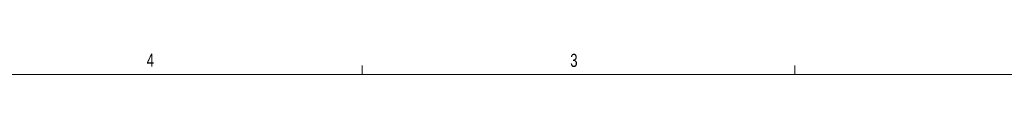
# Model space of a CAD drawing. Header units: inches. Extents: x 0.3 to 33.9, y 0.2 to 21.7.
# Tile 19 of 22: x 17.884 to 27.268, y 21.411 to 21.61. Entities that reach past the tile are written whole.
import ezdxf

# ---------------------------------------------------------------- set-up
doc = ezdxf.new("R2010")
doc.units = ezdxf.units.IN
doc.header["$MEASUREMENT"] = 0
doc.layers.add('SLD-0', color=7, linetype='Continuous', lineweight=15)
doc.styles.add('SLDTEXTSTYLE0', font='TXT', dxfattribs={"width": 0.75})

msp = doc.modelspace()

# ---------------------------------------------------------------- linework, layer by layer
at = {"layer": 'SLD-0'}
for p, q in [((21.1479, 21.4106), (21.1479, 21.4954)), ((25.2729, 21.4106), (25.2729, 21.4954)), ((0.5229, 21.4106), (33.5229, 21.4106))]:
    msp.add_line(p, q, dxfattribs=at)

# ---------------------------------------------------------------- texts
at = {"color": 7, "linetype": 'Continuous', "lineweight": 0, "char_height": 0.125, "attachment_point": 1, "style": 'SLDTEXTSTYLE0'}
for s, insert in [('4', (19.0952, 21.6097)), ('3', (23.1313, 21.6071))]:
    msp.add_mtext(s, dxfattribs=dict(at, insert=insert))

doc.saveas('drawing.dxf')
